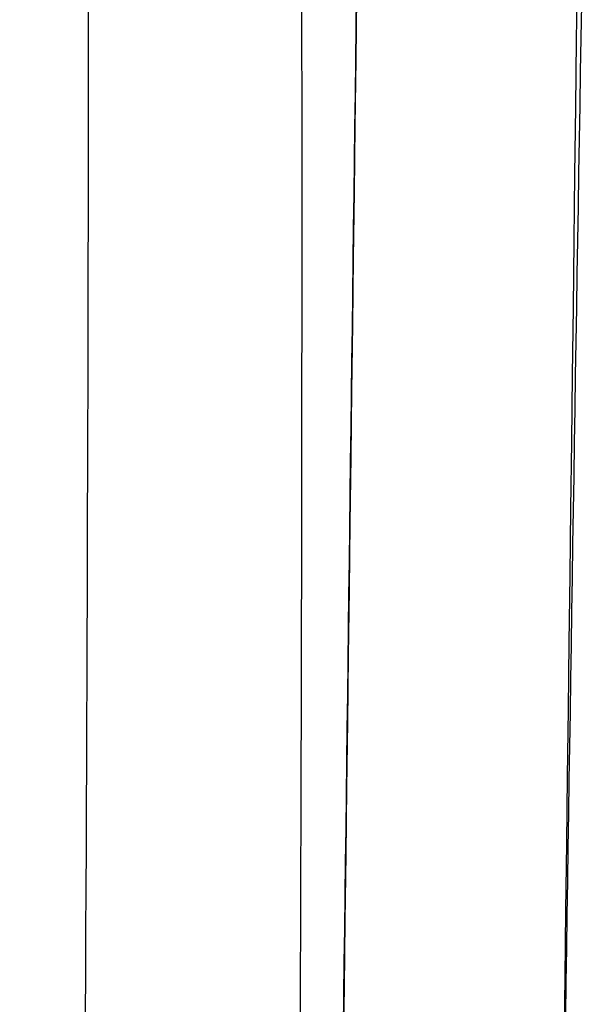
# Model space of a CAD drawing. Header units: millimetres. Extents: x -249 to 203, y -300 to 273.
# Tile 110 of 170: x 181.48 to 190.39, y -11.81 to 3.8. Entities that reach past the tile are written whole.
import ezdxf

# ---------------------------------------------------------------- set-up
doc = ezdxf.new("R2010")
doc.units = ezdxf.units.MM
doc.header["$MEASUREMENT"] = 0
doc.layers.add('CORPO', color=7, linetype='Continuous')

msp = doc.modelspace()

# ---------------------------------------------------------------- linework, layer by layer
at = {"layer": 'CORPO'}
for points, knots in [([(181.4773484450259, -268.021404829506, 482.4579874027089), (181.4808330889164, -252.0766114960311, 480.244835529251), (181.5819042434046, -222.1429129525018, 476.0121338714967), (181.7507034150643, -174.6775126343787, 469.3692687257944), (181.8818369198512, -127.4690428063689, 462.8224066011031), (182.1719536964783, -79.8341724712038, 456.2664984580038), (182.3689631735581, -34.1732495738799, 450.1171119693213), (182.5898005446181, -4.242323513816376, 446.0176158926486), (182.5675767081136, 9.862292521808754, 444.2891673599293)], [-1746.628790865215, -1746.628790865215, -1746.628790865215, -1746.628790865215, -1701.005667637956, -1653.111831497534, -1605.217995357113, -1557.324159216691, -1509.43032307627, -1466.580442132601, -1466.580442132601, -1466.580442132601, -1466.580442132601]), ([(184.8662925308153, -269.4443192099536, 462.7750102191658), (184.8911830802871, -252.9459892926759, 460.4824547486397), (184.9948850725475, -221.9258263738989, 456.1167560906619), (185.1687610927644, -172.8806720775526, 449.3837481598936), (185.3214998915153, -124.2101351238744, 442.6673281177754), (185.611535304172, -75.09859198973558, 436.2191531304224), (185.8407252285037, -30.71569720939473, 430.0574763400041), (185.9786818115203, -2.502723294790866, 426.6096069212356), (185.9354907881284, 9.405519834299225, 425.3598445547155)], [-1741.602769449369, -1741.602769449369, -1741.602769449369, -1741.602769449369, -1694.230591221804, -1644.899170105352, -1595.567748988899, -1546.236327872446, -1496.904906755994, -1460.828728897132, -1460.828728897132, -1460.828728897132, -1460.828728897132]), ([(183.4627649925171, -265.8425460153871, 482.6477672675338), (183.7299928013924, -243.2433003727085, 479.5464576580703), (184.0230622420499, -220.6597822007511, 476.3363670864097), (184.5871784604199, -175.4611540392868, 469.9830855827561), (184.866038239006, -152.849720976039, 466.8149792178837), (185.4249397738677, -107.6419054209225, 460.4617038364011), (185.7039307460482, -85.0444235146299, 457.284280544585), (186.1227077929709, -51.16056649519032, 452.5269155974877), (186.2632711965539, -39.87590604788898, 450.9349893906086), (186.5438125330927, -17.3117313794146, 447.7226597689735), (186.6816555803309, -6.030662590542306, 446.1160127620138), (186.8300944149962, 5.266922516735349, 444.6248803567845)], [-956.8434326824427, -956.8434326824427, -956.8434326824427, -956.8434326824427, -888.0942161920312, -888.0942161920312, -819.2800518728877, -819.2800518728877, -750.5036129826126, -750.5036129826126, -716.1559627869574, -716.1559627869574, -681.8117883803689, -681.8117883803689, -681.8117883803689, -681.8117883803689]), ([(186.9020446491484, -268.6771762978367, 463.1605315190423), (187.1782006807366, -245.8978893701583, 460.0026298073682), (187.4745937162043, -223.129948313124, 456.7662208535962), (188.048092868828, -177.5665889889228, 450.3730134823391), (188.3383249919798, -154.7821889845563, 447.1393702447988), (188.9082466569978, -109.2217222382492, 440.7347069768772), (189.1983535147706, -86.43977992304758, 437.607469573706), (189.749014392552, -40.95616231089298, 431.0518188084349), (190.0010317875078, -18.24288753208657, 427.7556121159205), (190.3904271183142, 4.572766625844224, 425.1551268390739)], [804.7520041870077, 804.7520041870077, 804.7520041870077, 804.7520041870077, 873.5287645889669, 873.5287645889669, 942.3528696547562, 942.3528696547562, 1011.125728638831, 1011.125728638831, 1079.783648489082, 1079.783648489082, 1079.783648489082, 1079.783648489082])]:
    msp.add_open_spline(points, degree=3, knots=knots, dxfattribs=at)
for points in [[(186.8265464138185, 5.258828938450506, 444.5632060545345), (185.7042236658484, -84.18577845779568, 457.1965955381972), (184.5983495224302, -175.7007025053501, 470.0032935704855), (183.4526670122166, -265.8368893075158, 482.6881175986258)], [(186.8963738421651, -268.6738840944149, 463.1837836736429), (188.0505827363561, -177.6824342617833, 450.3669681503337), (189.2109884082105, -85.89887118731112, 437.4876799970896), (190.3134406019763, 4.529188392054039, 424.7175910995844)]]:
    msp.add_open_spline(points, degree=3, dxfattribs=at)

doc.saveas('drawing.dxf')
